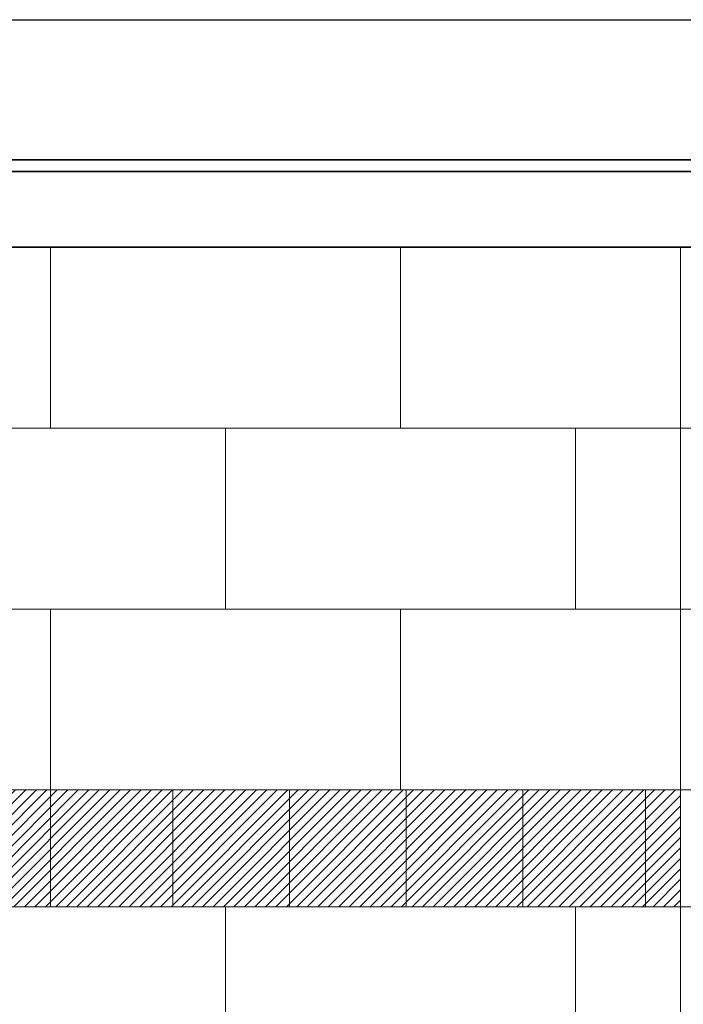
# Model space of a CAD drawing. Header units: millimetres. Extents: x 15214 to 140083, y -437840 to -79279.
# Tile 61 of 64: x 36819 to 36933, y -197087 to -196919. Entities that reach past the tile are written whole.
import ezdxf

# ---------------------------------------------------------------- set-up
doc = ezdxf.new("R2010")
doc.units = ezdxf.units.MM
for name, color, linetype, lineweight in [('0-ZABUDOWA GK-MDF', 54, 'Continuous', 35), ('1_POSADZKA PODZIAŁY', 151, 'Continuous', 0), ('1_PŁYTKI KOLOR', 7, 'Continuous', 0), ('Istn-sciany', 3, 'Continuous', 30), ('Sciany', 2, 'Continuous', 35)]:
    doc.layers.add(name, color=color, linetype=linetype, lineweight=lineweight)

msp = doc.modelspace()

# ---------------------------------------------------------------- hatches: boundary and pattern name
at = {"layer": '1_PŁYTKI KOLOR', "true_color": 0x2f9888}
h = msp.add_hatch(dxfattribs=at)
h.set_pattern_fill('ANSI31', color=125, scale=0.4)
h.paths.add_polyline_path([(36724.6213, -197050.604), (36704.6213, -197050.604), (36704.6213, -197070.604), (36724.6213, -197070.604)])
h.paths.add_polyline_path([(36744.6213, -197050.604), (36724.6213, -197050.604), (36724.6213, -197070.604), (36744.6213, -197070.604)])
h.paths.add_polyline_path([(36764.6213, -197050.604), (36744.6213, -197050.604), (36744.6213, -197070.604), (36764.6213, -197070.604)])
h.paths.add_polyline_path([(36784.6213, -197050.604), (36764.6213, -197050.604), (36764.6213, -197070.604), (36784.6213, -197070.604)])
h.paths.add_polyline_path([(36804.6213, -197050.604), (36784.6213, -197050.604), (36784.6213, -197070.604), (36804.6213, -197070.604)])
h.paths.add_polyline_path([(36824.6213, -197050.604), (36804.6213, -197050.604), (36804.6213, -197070.604), (36824.6213, -197070.604)])
h.paths.add_polyline_path([(36845.6213, -197050.604), (36824.6213, -197050.604), (36824.6213, -197070.604), (36845.6213, -197070.604)])
h.paths.add_polyline_path([(36865.6213, -197050.604), (36845.6213, -197050.604), (36845.6213, -197070.604), (36865.6213, -197070.604)])
h.paths.add_polyline_path([(36885.6213, -197050.604), (36865.6213, -197050.604), (36865.6213, -197070.604), (36885.6213, -197070.604)])
h.paths.add_polyline_path([(36905.6213, -197050.604), (36885.6213, -197050.604), (36885.6213, -197070.604), (36905.6213, -197070.604)])
h.paths.add_polyline_path([(36926.6213, -197050.604), (36905.6213, -197050.604), (36905.6213, -197070.604), (36926.6213, -197070.604)])
h.paths.add_polyline_path([(36932.6213, -197050.604), (36926.6213, -197050.604), (36926.6213, -197070.604), (36932.6213, -197070.604)])
h.paths.add_polyline_path([(36953.6213, -197050.604), (36934.6213, -197050.604), (36934.6213, -197070.604), (36953.6213, -197070.604)])
h.paths.add_polyline_path([(36973.6213, -197050.604), (36953.6213, -197050.604), (36953.6213, -197070.604), (36973.6213, -197070.604)])
h.paths.add_polyline_path([(37064.6213, -197050.604), (36973.6213, -197050.604), (36973.6213, -197070.604), (37064.6213, -197070.604)])

# ---------------------------------------------------------------- linework, layer by layer
at = {"layer": '0-ZABUDOWA GK-MDF'}
for points in [[(36703.6213, -196942.604), (37075.6213, -196942.604)], [(36703.6213, -196944.604), (37075.6213, -196944.604)]]:
    msp.add_lwpolyline(points, dxfattribs=at)
at = {"layer": '1_POSADZKA PODZIAŁY', "linetype": 'Continuous'}
msp.add_lwpolyline([(36704.6213, -197194.604), (36932.6213, -197194.604), (36932.6213, -196957.604), (36704.6213, -196957.604)], close=True, dxfattribs=at)
for points in [[(36824.6213, -196988.604), (36824.6213, -196957.604)], [(36884.6213, -196988.604), (36884.6213, -196957.604)], [(36704.6213, -196988.604), (37064.6213, -196988.604)], [(36854.6213, -197019.604), (36854.6213, -196988.604)], [(36914.6213, -197019.604), (36914.6213, -196988.604)], [(36704.6213, -197019.604), (37064.6213, -197019.604)], [(36824.6213, -197050.604), (36824.6213, -197019.604)], [(36884.6213, -197050.604), (36884.6213, -197019.604)], [(36704.6213, -197050.604), (37064.6213, -197050.604)], [(36824.6213, -197070.604), (36824.6213, -197050.604)], [(36845.6213, -197070.604), (36845.6213, -197050.604)], [(36865.6213, -197070.604), (36865.6213, -197050.604)], [(36885.6213, -197070.604), (36885.6213, -197050.604)], [(36905.6213, -197070.604), (36905.6213, -197050.604)], [(36926.6213, -197070.604), (36926.6213, -197050.604)], [(36704.6213, -197070.604), (37064.6213, -197070.604)], [(36854.6213, -197101.604), (36854.6213, -197070.604)], [(36914.6213, -197101.604), (36914.6213, -197070.604)]]:
    msp.add_lwpolyline(points, dxfattribs=at)
at = {"layer": 'Istn-sciany'}
msp.add_lwpolyline([(36703.6213, -196918.604), (37075.6213, -196918.604)], dxfattribs=at)
at = {"layer": 'Sciany'}
msp.add_lwpolyline([(36704.6213, -196957.604), (37064.6213, -196957.604)], dxfattribs=at)

doc.saveas('drawing.dxf')
